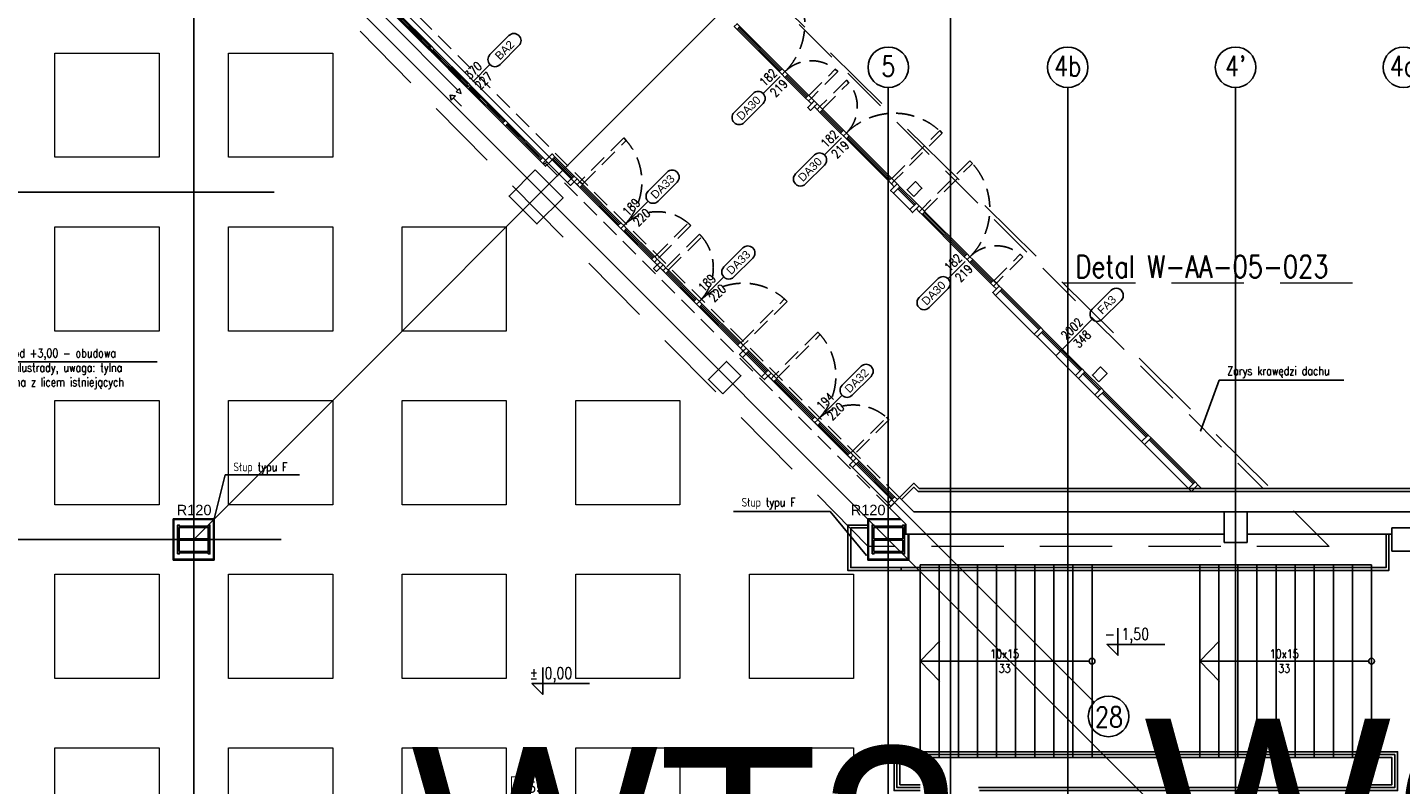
# Model space of a CAD drawing. Header units: centimetres. Extents: x -228435 to 111511, y -89367 to 428125.
# Tile 196 of 219: x -49413 to -25690, y 85869 to 98942. Entities that reach past the tile are written whole.
import ezdxf
from ezdxf.enums import TextEntityAlignment as Align

# ---------------------------------------------------------------- set-up
doc = ezdxf.new("R2010")
doc.units = ezdxf.units.CM
doc.header["$LTSCALE"] = 50
for name, pattern in [('Balustrady$0$DASHED', [0.75, 0.5, -0.25]), ('DASHDOT', [25.4, 12.7, -6.35, 0, -6.35]), ('DASHDOT2', [12.7, 6.35, -3.175, 0, -3.175]), ('HIDDEN', [9.525, 6.35, -3.175]), ('HIDDEN2', [4.7625, 3.175, -1.5875]), ('HIDDENX2', [19.05, 12.7, -6.35])]:
    doc.linetypes.add(name, pattern=pattern)
doc.layers.get('0').update_dxf_attribs({"color": 8})
for name, color, linetype in [('ARCH_ELEMENTY_POWYŻEJ RZUTU', 8, 'HIDDEN2'), ('ARCH_GK', 8, 'Continuous'), ('ARCH_INFO_AREA_ETYKIETY_200', 8, 'Continuous'), ('ARCH_INFO_ETYK_DRZWI', 8, 'Continuous'), ('ARCH_INFO_KOTY_WYSOKOŚCIOWE_IST', 8, 'Continuous'), ('ARCH_INFO_ODPORNOŚĆ OGNIOWA', 8, 'Continuous'), ('ARCH_INFO_OPISY', 8, 'Continuous'), ('ARCH_INFO_OSIE_IST', 8, 'DASHDOT2'), ('ARCH_INFO_OSIE_OPISY_IST', 8, 'Continuous'), ('ARCH_INFO_SCHODY_IST', 8, 'Continuous'), ('ARCH_MUROWANE_IST', 8, 'Continuous'), ('ARCH_NIEWIDOK_IST', 8, 'HIDDEN'), ('ARCH_PROFILE', 8, 'Continuous'), ('ARCH_PRZEKROJOWE_IST', 8, 'Continuous'), ('ARCH_SCHODY_IST', 8, 'Continuous'), ('ARCH_STAL_IST', 8, 'Continuous'), ('ARCH_SZKŁO', 8, 'Continuous'), ('ARCH_ŚLUSARKA_DRZWI', 8, 'Continuous'), ('ARCH_ŚLUSARKA_OKNA_IST', 8, 'Continuous'), ('ARCH_ŻELBET_IST', 8, 'Continuous'), ('bgde-tekst', 7, 'Continuous'), ('Osie rzutów$0$ARCH_INFO_OSIE_OPISY_IST', 8, 'Continuous')]:
    doc.layers.add(name, color=color, linetype=linetype)
for name, color, linetype, lineweight in [('ARCH_LINIE PRZEKROJOWE', 8, 'Continuous', 25), ('ARCH_SUFITY_PODWIESZANE', 8, 'HIDDENX2', 9), ('ARCH_WIDOK', 8, 'Continuous', 13)]:
    doc.layers.add(name, color=color, linetype=linetype, lineweight=lineweight)
doc.styles.add('Arial', font='ARIAL.TTF')
doc.styles.add('Romans', font='Romans.shx')
doc.styles.add('ROMANS-250-CM', font='romans.shx', dxfattribs={"width": 0.8, "height": 50})
doc.styles.add('ROMANS-50-CM', font='romans.shx', dxfattribs={"width": 0.8, "height": 10})
doc.dimstyles.new('ISO-25', dxfattribs={"dimtxt": 2.5, "dimasz": 2.5, "dimexe": 1.25, "dimexo": 0.625, "dimtad": 1, "dimtxsty": 'Standard', "dimcen": 2.5, "dimadec": 0, "dimazin": 0, "dimtfac": 1, "dimtmove": 0, "dimatfit": 3, "dimfxl": 0, "dimarcsym": 0})

# ---------------------------------------------------------------- blocks, each defined once
blk = doc.blocks.new('A$C57A9303D')
blk.add_lwpolyline([(300, 0, 3, 3, 0), (0, 0, 30, 30, 0), (0, 150, 30, 30, 0)], format="xyseb")
at = {"linetype": 'DASHDOT', "ltscale": 5, "const_width": 3}
blk.add_lwpolyline([(300, 0), (1000, 0)], dxfattribs=at)
blk = doc.blocks.new('Linie przekrojowe')
at = {"layer": 'ARCH_LINIE PRZEKROJOWE', "linetype": 'DASHDOT', "ltscale": 5, "const_width": 3, "flags": 128}
blk.add_lwpolyline([(8760, 12660), (8760, 13492.3)], dxfattribs=at)
at = {"layer": 'ARCH_LINIE PRZEKROJOWE', "linetype": 'DASHDOT', "ltscale": 5, "rotation": 270}
blk.add_blockref('A$C57A9303D', (8760, 14492.3), dxfattribs=at)
blk = doc.blocks.new('SU Lampy kwadratowe +0')
at = {"layer": 'ARCH_SUFITY_PODWIESZANE', "ltscale": 2.5}
for points in [[(7220, 14350), (7400, 14350), (7400, 14170), (7220, 14170)], [(7520, 14350), (7700, 14350), (7700, 14170), (7520, 14170)], [(7220, 14050), (7400, 14050), (7400, 13870), (7220, 13870)], [(7520, 14050), (7700, 14050), (7700, 13870), (7520, 13870)], [(7820, 14050), (8000, 14050), (8000, 13870), (7820, 13870)], [(7220, 13750), (7400, 13750), (7400, 13570), (7220, 13570)], [(7520, 13750), (7700, 13750), (7700, 13570), (7520, 13570)], [(7820, 13750), (8000, 13750), (8000, 13570), (7820, 13570)], [(8120, 13750), (8300, 13750), (8300, 13570), (8120, 13570)], [(7220, 13450), (7400, 13450), (7400, 13270), (7220, 13270)], [(7520, 13450), (7700, 13450), (7700, 13270), (7520, 13270)], [(7820, 13450), (8000, 13450), (8000, 13270), (7820, 13270)], [(8120, 13450), (8300, 13450), (8300, 13270), (8120, 13270)], [(8420, 13450), (8600, 13450), (8600, 13270), (8420, 13270)], [(7220, 13150), (7400, 13150), (7400, 12970), (7220, 12970)], [(7520, 13150), (7700, 13150), (7700, 12970), (7520, 12970)], [(7820, 13150), (8000, 13150), (8000, 12970), (7820, 12970)], [(8120, 13150), (8300, 13150), (8300, 12970), (8120, 12970)], [(8420, 13150), (8600, 13150), (8600, 12970), (8420, 12970)]]:
    blk.add_lwpolyline(points, close=True, dxfattribs=at)
blk = doc.blocks.new('T-drzwi_lewe-200')
at = {"layer": 'ARCH_INFO_ETYK_DRZWI'}
blk.add_line((0, 0), (-60, 0), dxfattribs=at)
blk.add_lwpolyline([(-77.5, 17.5), (-143.7, 17.5, 1), (-143.7, -17.5), (-77.5, -17.5, 1)], format="xyb", close=True, dxfattribs=at)
at = {"layer": 'ARCH_INFO_ETYK_DRZWI', "style": 'Arial'}
blk.add_attdef('ADS_DRZWI:ODPORNOŚĆ_OGNIOWA', text='', height=20, rotation=90, dxfattribs=at).set_placement((56.4, 0.1), align=Align.BOTTOM_CENTER)
at = {"layer": 'ARCH_INFO_ETYK_DRZWI', "style": 'Romans', "width": 0.8}
for tag, p in [('ADS_DRZWI:SZEROKOŚĆ', (-23, 7.9)), ('ADS_DRZWI:WYSOKOŚĆ', (-23, -29))]:
    blk.add_attdef(tag, text='', height=22, dxfattribs=at).set_placement(p, align=Align.CENTER)
at = {"layer": 'ARCH_INFO_ETYK_DRZWI', "style": 'Arial'}
blk.add_attdef('ADS_DRZWI:SYMBOL', text='', height=20, dxfattribs=at).set_placement((-110.6, 0), align=Align.MIDDLE)
blk = doc.blocks.new('T-drzwi_prawe-200')
at = {"layer": 'ARCH_INFO_ETYK_DRZWI'}
blk.add_line((0, 0), (60, 0), dxfattribs=at)
blk.add_lwpolyline([(143.7, 17.5), (77.5, 17.5, 1), (77.5, -17.5), (143.7, -17.5, 1)], format="xyb", close=True, dxfattribs=at)
at = {"layer": 'ARCH_INFO_ETYK_DRZWI', "color": 1, "style": 'Arial'}
blk.add_attdef('ADS_DRZWI:ODPORNOŚĆ_OGNIOWA', text='', height=20, rotation=90, dxfattribs=at).set_placement((-25.5, 0.1), align=Align.BOTTOM_CENTER)
at = {"layer": 'ARCH_INFO_ETYK_DRZWI', "style": 'Romans', "width": 0.8}
for tag, p in [('ADS_DRZWI:SZEROKOŚĆ', (20.5, 8)), ('ADS_DRZWI:WYSOKOŚĆ', (20.5, -28))]:
    blk.add_attdef(tag, text='', height=22, dxfattribs=at).set_placement(p, align=Align.CENTER)
at = {"layer": 'ARCH_INFO_ETYK_DRZWI', "style": 'Arial'}
blk.add_attdef('ADS_DRZWI:SYMBOL', text='', height=20, dxfattribs=at).set_placement((110.7, 0), align=Align.MIDDLE)
blk = doc.blocks.new('etykieta_numer')
at = {"color": 0, "linetype": 'ByBlock', "const_width": 2.44}
blk.add_lwpolyline([(-50, -50), (-50, 0), (50, 0), (50, -50)], close=True, dxfattribs=at)
at = {"color": 0, "linetype": 'ByBlock', "style": 'Arial'}
blk.add_attdef('AECAREA:NUMBER', text='', height=28, dxfattribs=at).set_placement((0, -25), align=Align.MIDDLE)
blk = doc.blocks.new('Osie rzutów')
at = {"layer": 'ARCH_INFO_OSIE_IST', "ltscale": 10}
for p, q in [((5476.1, 16768.9), (9015.7, 13229.3)), ((7180.9, 15064.1), (9015.7, 13229.3)), ((7460, 12255), (7460, 15006.6)), ((7266.7, 14903.3), (9100.6, 13069.5)), ((8743.1, 14793.1), (7460, 13510)), ((8660, 12255), (8660, 14290.4)), ((8970, 12255), (8970, 14290.4)), ((9260, 12255), (9260, 14290.4)), ((4436, 14110), (7599.1, 14110)), ((4436, 13510), (13655, 13510))]:
    blk.add_line(p, q, dxfattribs=at)
at = {"layer": 'ARCH_INFO_OSIE_OPISY_IST'}
for centre in [(8660, 14325.4), (8970, 14325.4), (9260, 14325.4), (9550, 14325.4), (9040.5, 13204.5)]:
    blk.add_circle(centre, 35, dxfattribs=at)
at = {"layer": 'ARCH_INFO_OSIE_OPISY_IST', "style": 'ROMANS-250-CM', "width": 0.8}
for s, p in [('5', (8660, 14327.1)), ('4b', (8970, 14327.6)), ("4'", (9260, 14327.6)), ('4a', (9550, 14327.6)), ('28', (9041.4, 13203.6))]:
    blk.add_text(s, height=35, dxfattribs=at).set_placement(p, align=Align.MIDDLE_CENTER)

msp = doc.modelspace()

# ---------------------------------------------------------------- linework, layer by layer
at = {"linetype": 'Balustrady$0$DASHED', "lineweight": 20, "ltscale": 50, "elevation": 630}
for points in [[(-46616.65481, 103339.03062), (-43538.68512, 106417.00031), (-26920.53941, 89981.14733), (-34886.82107, 89979.94548), (-46650.71539, 101900.08599)], [(-31521.43775, 94531.57612), (-26416.5035, 94531.57612)]]:
    msp.add_lwpolyline(points, dxfattribs=at)
at = {"layer": 'ARCH_ELEMENTY_POWYŻEJ RZUTU', "ltscale": 5, "elevation": 630}
msp.add_lwpolyline([(-42813.54726, 105727.9246), (-28065.62266, 90980)], dxfattribs=at)
at = {"layer": 'ARCH_GK', "elevation": 630}
for points in [[(-46185, 90455), (-46895, 90455)], [(-46895, 90455), (-46895, 89745)], [(-46185, 90442.5), (-46895, 90442.5)], [(-46882.5, 90442.5), (-46882.5, 89745)], [(-46197.5, 90442.5), (-46197.5, 89745)], [(-46185, 90455), (-46185, 89745)], [(-34328.84776, 90455), (-34895, 90455)], [(-34895, 90455), (-34895, 89745)], [(-34316.34776, 90442.5), (-34895, 90442.5)], [(-34882.5, 90442.5), (-34882.5, 89745)], [(-34197.5, 90190), (-34197.5, 89745)], [(-34185, 90190), (-34185, 89745)], [(-46185, 89745), (-46895, 89745)], [(-46197.5, 89757.5), (-46882.5, 89757.5)], [(-34185, 89745), (-34895, 89745)], [(-34197.5, 89757.5), (-34882.5, 89757.5)]]:
    msp.add_lwpolyline(points, dxfattribs=at)
at = {"layer": 'ARCH_INFO_ETYK_DRZWI', "elevation": 630}
msp.add_lwpolyline([(-31313.93537, 93605.28577), (-31645.88907, 93273.33207)], dxfattribs=at)
at = {"layer": 'ARCH_INFO_KOTY_WYSOKOŚCIOWE_IST', "elevation": 630}
for points in [[(-29763.45697, 88287.50791), (-30760.64091, 88287.50791), (-30573.14091, 88100.00791), (-30573.14091, 88568.4416)], [(-39701.63613, 87610.85501), (-40698.82008, 87610.85501), (-40511.32008, 87423.35501), (-40511.32008, 87891.7887)]]:
    msp.add_lwpolyline(points, dxfattribs=at)
at = {"layer": 'ARCH_INFO_SCHODY_IST', "elevation": 630}
for points in [[(-32493.27248, 88000), (-33990, 88000), (-33650.67528, 88352.14251)], [(-27663.27248, 88000), (-29160, 88000), (-28820.67528, 88352.14251)], [(-31070, 88000), (-33990, 88000), (-33650.67528, 87647.85749)], [(-26240, 88000), (-29160, 88000), (-28820.67528, 87647.85749)]]:
    msp.add_lwpolyline(points, dxfattribs=at)
at = {"layer": 'ARCH_INFO_SCHODY_IST'}
for centre in [(-31020, 88000, 630), (-26190, 88000, 630)]:
    msp.add_circle(centre, 50, dxfattribs=at)
at = {"layer": 'ARCH_MUROWANE_IST', "ltscale": 4, "elevation": 630}
for points in [[(-34240, 90366.15224), (-34240, 90190), (-28740, 90190), (-28740, 90580), (-34100.29437, 90580), (-34345.14719, 90824.85281), (-34521.92388, 90648.07612), (-34240, 90366.15224)], [(-25840, 90190), (-28340, 90190), (-28340, 90580), (-22060, 90580)]]:
    msp.add_lwpolyline(points, dxfattribs=at)
at = {"layer": 'ARCH_NIEWIDOK_IST'}
for p, q in [((-34521.92388, 90648.07612, 630), (-47109.9521, 103236.10434, 630)), ((-34521.92388, 90648.07612, 630), (-47109.9521, 103236.10434, 630)), ((-34345.14719, 90824.85281, 630), (-46933.17541, 103412.88103, 630)), ((-34345.14719, 90824.85281, 630), (-46933.17541, 103412.88103, 630))]:
    msp.add_line(p, q, dxfattribs=at)
at = {"layer": 'ARCH_PROFILE', "elevation": 630}
for points in [[(-37152.72511, 98907.44733), (-37103.22764, 98956.9448), (-37152.72511, 99006.44228), (-37202.22259, 98956.9448)], [(-42385.31529, 98568.03607), (-42434.81277, 98617.53355), (-42484.31024, 98568.03607), (-42434.81277, 98518.5386)], [(-36374.90765, 98129.62987), (-36325.41018, 98179.12734), (-36374.90765, 98228.62482), (-36424.40513, 98179.12734)], [(-41745.38366, 97928.10444), (-41794.88113, 97977.60191), (-41844.37861, 97928.10444), (-41794.88113, 97878.60696)], [(-36325.41018, 98080.13239), (-36275.9127, 98129.62987), (-36325.41018, 98179.12734), (-36374.90765, 98129.62987)], [(-35918.82378, 97673.54599), (-35869.3263, 97723.04347), (-35918.82378, 97772.54094), (-35968.32125, 97723.04347)], [(-35770.33136, 97624.04852), (-35819.82883, 97673.54599), (-35932.96591, 97560.40891), (-35883.46844, 97510.91143)], [(-35869.3263, 97624.04852), (-35819.82883, 97673.54599), (-35869.3263, 97723.04347), (-35918.82378, 97673.54599)], [(-35819.82883, 97574.55104), (-35770.33136, 97624.04852), (-35720.83388, 97574.55104), (-35770.33136, 97525.05357)], [(-35770.33136, 97525.05357), (-35720.83388, 97574.55104), (-35671.33641, 97525.05357), (-35720.83388, 97475.5561)], [(-41105.45202, 97288.1728), (-41154.94949, 97337.67027), (-41204.44697, 97288.1728), (-41154.94949, 97238.67532)], [(-35363.74496, 97118.46717), (-35314.24748, 97167.96465), (-35264.75001, 97118.46717), (-35314.24748, 97068.9697)], [(-35314.24748, 97068.9697), (-35264.75001, 97118.46717), (-35215.25253, 97068.9697), (-35264.75001, 97019.47222)], [(-40560.9798, 96644.70563), (-40461.98485, 96545.71068), (-40412.48737, 96595.20815), (-40511.48232, 96694.2031)], [(-40299.35029, 96708.34524), (-40348.84776, 96757.84271), (-40461.98485, 96644.70563), (-40412.48737, 96595.20815)], [(-39917.51263, 96326.50758), (-39967.0101, 96376.00505), (-40080.14719, 96262.86797), (-40030.64971, 96213.37049)], [(-39917.51263, 96227.51263), (-39868.01515, 96277.0101), (-39917.51263, 96326.50758), (-39967.0101, 96277.0101)], [(-34536.43002, 96291.15224), (-34486.93255, 96340.64971), (-34437.43507, 96291.15224), (-34486.93255, 96241.65476)], [(-39868.01515, 96178.01515), (-39818.51768, 96227.51263), (-39868.01515, 96277.0101), (-39917.51263, 96227.51263)], [(-34338.44012, 96192.15729), (-34387.9376, 96241.65476), (-34501.07468, 96128.51768), (-34451.57721, 96079.0202)], [(-34486.93255, 96241.65476), (-34437.43507, 96291.15224), (-34387.9376, 96241.65476), (-34437.43507, 96192.15729)], [(-34006.09994, 95859.8171), (-34055.59741, 95909.31458), (-34168.7345, 95796.17749), (-34119.23702, 95746.68002)], [(-34006.09994, 95760.82215), (-33956.60246, 95810.31963), (-34006.09994, 95859.8171), (-34055.59741, 95810.31963)], [(-33956.60246, 95711.32468), (-33907.10499, 95760.82215), (-33956.60246, 95810.31963), (-34006.09994, 95760.82215)], [(-39210.40585, 95520.40585), (-39160.90837, 95569.90332), (-39111.4109, 95520.40585), (-39160.90837, 95470.90837)], [(-39111.4109, 95421.4109), (-39061.91342, 95470.90837), (-39111.4109, 95520.40585), (-39160.90837, 95470.90837)], [(-38581.08081, 94891.08081), (-38531.58334, 94940.57828), (-38581.08081, 94990.07576), (-38630.57829, 94940.57828)], [(-38531.58334, 94841.58334), (-38482.08586, 94891.08081), (-38531.58334, 94940.57828), (-38581.08081, 94891.08081)], [(-33178.785, 94933.50722), (-33129.28753, 94983.00469), (-33178.785, 95032.50217), (-33228.28248, 94983.00469)], [(-33129.28753, 94884.00974), (-33079.79005, 94933.50722), (-33129.28753, 94983.00469), (-33178.785, 94933.50722)], [(-38432.58839, 94841.58334), (-38482.08586, 94891.08081), (-38595.22295, 94777.94373), (-38545.72547, 94728.44625)], [(-38482.08586, 94792.08586), (-38432.58839, 94841.58334), (-38383.09091, 94792.08586), (-38432.58839, 94742.58839)], [(-38432.58839, 94742.58839), (-38383.09091, 94792.08586), (-38333.59344, 94742.58839), (-38383.09091, 94693.09091)], [(-32722.70113, 94477.42334), (-32673.20365, 94526.92082), (-32722.70113, 94576.41829), (-32772.1986, 94526.92082)], [(-32574.2087, 94427.92587), (-32623.70618, 94477.42334), (-32736.84326, 94364.28626), (-32687.34579, 94314.78878)], [(-32673.20365, 94427.92587), (-32623.70618, 94477.42334), (-32673.20365, 94526.92082), (-32722.70113, 94477.42334)], [(-37902.2583, 94212.2583), (-37852.76083, 94261.75578), (-37803.26335, 94212.2583), (-37852.76083, 94162.76083)], [(-37803.26335, 94113.26335), (-37753.76588, 94162.76083), (-37803.26335, 94212.2583), (-37852.76083, 94162.76083)], [(-31856.49532, 93710.21249), (-31905.9928, 93759.70996), (-32019.12988, 93646.57288), (-31969.63241, 93597.0754)], [(-37145.65404, 93455.65404), (-37096.15657, 93505.15152), (-37046.6591, 93455.65404), (-37096.15657, 93406.15657)], [(-36947.66415, 93356.6591), (-36997.16162, 93406.15657), (-37110.29871, 93293.01948), (-37060.80123, 93243.52201)], [(-37096.15657, 93406.15657), (-37046.6591, 93455.65404), (-36997.16162, 93406.15657), (-37046.6591, 93356.6591)], [(-36565.82648, 92974.82143), (-36615.32396, 93024.31891), (-36728.46104, 92911.18182), (-36678.96357, 92861.68435)], [(-31142.31747, 92996.03464), (-31191.81495, 93045.53211), (-31304.95203, 92932.39503), (-31255.45456, 92882.89755)], [(-36565.82648, 92875.82648), (-36516.32901, 92925.32396), (-36565.82648, 92974.82143), (-36615.32396, 92925.32396)], [(-36516.32901, 92826.32901), (-36466.83153, 92875.82648), (-36516.32901, 92925.32396), (-36565.82648, 92875.82648)], [(-30809.97729, 92663.69445), (-30859.47476, 92713.19192), (-30972.61184, 92600.05484), (-30923.11437, 92550.55736)], [(-35858.7197, 92168.7197), (-35809.22223, 92218.21718), (-35759.72475, 92168.7197), (-35809.22223, 92119.22223)], [(-35809.22223, 92119.22223), (-35759.72475, 92168.7197), (-35710.22728, 92119.22223), (-35759.72475, 92069.72475)], [(-30000.34002, 91854.05719), (-30049.8375, 91903.55466), (-30162.97458, 91790.41757), (-30113.47711, 91740.9201)], [(-35243.5368, 91553.5368), (-35194.03933, 91603.03428), (-35144.54185, 91553.5368), (-35194.03933, 91504.03933)], [(-35095.04438, 91504.03933), (-35045.5469, 91454.54185), (-35158.68399, 91341.40477), (-35208.18146, 91390.90224)], [(-35194.03933, 91504.03933), (-35144.54185, 91553.5368), (-35095.04438, 91504.03933), (-35144.54185, 91454.54185)], [(-29190.70276, 91044.41992), (-29240.20023, 91093.9174), (-29353.33732, 90980.78031), (-29303.83984, 90931.28284)], [(-34380.86653, 90789.86148), (-34430.364, 90839.35895), (-34543.50109, 90726.22187), (-34494.00362, 90676.72439)]]:
    msp.add_lwpolyline(points, close=True, dxfattribs=at)
msp.add_lwpolyline([(-29190.70276, 91044.41992), (-29127.06315, 90980.78031)], dxfattribs=at)
at = {"layer": 'ARCH_PRZEKROJOWE_IST', "ltscale": 4, "elevation": 630}
for points in [[(-22060, 81900), (-21660, 81900), (-21660, 90980), (-34005.31963, 90980), (-34097.65981, 91072.34019), (-34345.14719, 90824.85281)], [(-22060, 81950), (-21710, 81950), (-21710, 90930), (-34026.0303, 90930), (-34097.65981, 91001.62951), (-34309.79185, 90789.49747)]]:
    msp.add_lwpolyline(points, dxfattribs=at)
at = {"layer": 'ARCH_SCHODY_IST'}
for p, q in [((-33990, 89665, 630), (-33990, 86335, 630)), ((-33990, 89665, 630), (-26190, 89665, 630)), ((-33660, 89665, 630), (-33660, 86335, 630)), ((-33330, 89665, 630), (-33330, 86335, 630)), ((-33000, 89665, 630), (-33000, 86335, 630)), ((-32670, 89665, 630), (-32670, 86335, 630)), ((-32340, 89665, 630), (-32340, 86335, 630)), ((-32010, 89665, 630), (-32010, 86335, 630)), ((-31680, 89665, 630), (-31680, 86335, 630)), ((-31350, 89665, 630), (-31350, 86335, 630)), ((-31020, 89665, 630), (-31020, 86335, 630)), ((-29160, 89665, 630), (-29160, 86335, 630)), ((-28830, 89665, 630), (-28830, 86335, 630)), ((-28500, 89665, 630), (-28500, 86335, 630)), ((-28170, 89665, 630), (-28170, 86335, 630)), ((-27840, 89665, 630), (-27840, 86335, 630)), ((-27510, 89665, 630), (-27510, 86335, 630)), ((-27180, 89665, 630), (-27180, 86335, 630)), ((-26850, 89665, 630), (-26850, 86335, 630)), ((-26520, 89665, 630), (-26520, 86335, 630)), ((-26190, 89665, 630), (-26190, 86335, 630))]:
    msp.add_line(p, q, dxfattribs=at)
at = {"layer": 'ARCH_SCHODY_IST', "elevation": 630}
for points in [[(-34895, 90350), (-35240, 90350), (-35240, 89565), (-34320, 89565)], [(-34895, 90300), (-35190, 90300), (-35190, 89615), (-34320, 89615)], [(-26190, 89615), (-25940, 89615), (-25940, 90190)], [(-26190, 89565), (-25890, 89565), (-25890, 90190)], [(-26190, 89565), (-34320, 89565), (-34320, 89615), (-26190, 89615)], [(-32966.02878, 85765), (-25740, 85765), (-25740, 86435), (-33990, 86435), (-34440, 86435), (-34440, 85765), (-33990, 85765)], [(-32984.50479, 85815), (-25790, 85815), (-25790, 86385), (-33990, 86385), (-34390, 86385), (-34390, 85815), (-33990, 85815)], [(-26190, 85865), (-25840, 85865), (-25840, 86335), (-33990, 86335), (-34340, 86335), (-34340, 85865), (-33990, 85865)]]:
    msp.add_lwpolyline(points, dxfattribs=at)
at = {"layer": 'ARCH_STAL_IST', "elevation": 630}
for points in [[(-34101.12698, 96025.55483), (-33959.70563, 96166.97618), (-34072.84271, 96280.11327), (-34214.26407, 96138.69191)], [(-30901.03643, 92825.46427), (-30759.61508, 92966.88563), (-30872.75216, 93080.02272), (-31014.17352, 92938.60136)], [(-30901.03643, 92825.46427), (-30759.61508, 92966.88563), (-30872.75216, 93080.02272), (-31014.17352, 92938.60136)], [(-46820, 89850), (-46820, 90350), (-46790, 90350), (-46790, 90330), (-46290, 90330), (-46290, 90350), (-46260, 90350), (-46260, 89850), (-46290, 89850), (-46290, 89870), (-46790, 89870), (-46790, 89850)], [(-46290, 90110), (-46790, 90110), (-46790, 90310), (-46290, 90310)], [(-34820, 89850), (-34820, 90350), (-34790, 90350), (-34790, 90330), (-34290, 90330), (-34290, 90350), (-34260, 90350), (-34260, 89850), (-34290, 89850), (-34290, 89870), (-34790, 89870), (-34790, 89850)], [(-34290, 90110), (-34790, 90110), (-34790, 90310), (-34290, 90310)], [(-46790, 89890), (-46290, 89890), (-46290, 90090), (-46790, 90090)], [(-34790, 89890), (-34290, 89890), (-34290, 90090), (-34790, 90090)]]:
    msp.add_lwpolyline(points, close=True, dxfattribs=at)
at = {"layer": 'ARCH_SZKŁO', "elevation": 630}
for points in [[(-42468.40034, 98583.94598), (-43062.37004, 99177.91567)], [(-42450.72267, 98601.62364), (-43044.69237, 99195.59334)], [(-36390.81756, 98212.71491), (-37119.13754, 98941.0349)], [(-36408.49523, 98195.03725), (-37136.81521, 98923.35723)], [(-41828.4687, 97944.01434), (-42418.90287, 98534.4485)], [(-41810.79103, 97961.69201), (-42401.2252, 98552.12617)], [(-35953.29523, 97738.06949), (-36310.38416, 98095.15841)], [(-35935.61757, 97755.74716), (-36292.70649, 98112.83608)], [(-41188.53707, 97304.0827), (-41778.97123, 97894.51686)], [(-41170.8594, 97321.76037), (-41761.29356, 97912.19453)], [(-35688.13019, 97508.25978), (-35331.04127, 97151.17086)], [(-40527.39223, 96678.2932), (-41121.36192, 97272.2629)], [(-35705.80786, 97490.58211), (-35348.71894, 97133.49319)], [(-40545.0699, 96660.61553), (-41139.03959, 97254.58523)], [(-35248.8401, 97035.38212), (-34520.52012, 96307.06214)], [(-35231.16243, 97053.05979), (-34502.84245, 96324.73981)], [(-40002.36544, 96340.64971), (-40334.70563, 96672.9899)], [(-39984.68777, 96358.32738), (-40317.02796, 96690.66757)], [(-39852.98913, 96193.04117), (-39195.37983, 95535.43186)], [(-39835.31146, 96210.71884), (-39177.70216, 95553.10953)], [(-34090.95275, 95873.95924), (-34373.79546, 96156.80195)], [(-34073.27508, 95891.63691), (-34356.11779, 96174.47962)], [(-33212.37257, 94998.91459), (-33940.69256, 95727.23458)], [(-33194.6949, 95016.59226), (-33923.01489, 95744.91225)], [(-38615.55227, 94955.6043), (-39096.38488, 95436.43692)], [(-38597.8746, 94973.28197), (-39078.70721, 95454.11458)], [(-32757.17258, 94541.94684), (-33114.26151, 94899.03576)], [(-32739.49491, 94559.62451), (-33096.58384, 94916.71343)], [(-38368.06489, 94708.11693), (-37887.23228, 94227.28432)], [(-38350.38722, 94725.7946), (-37869.55461, 94244.96199)], [(-31941.34814, 93724.35462), (-32609.56404, 94392.57053)], [(-31923.67047, 93742.03229), (-32591.88637, 94410.2482)], [(-37130.62803, 93470.68006), (-37788.23733, 94128.28937)], [(-37112.95036, 93488.35773), (-37770.55966, 94145.96704)], [(-31227.17029, 93010.17677), (-31891.85066, 93674.85715)], [(-31209.49262, 93027.85444), (-31874.17299, 93692.53482)], [(-36650.6793, 92988.96357), (-36983.01948, 93321.30376)], [(-36633.00163, 93006.64124), (-36965.34182, 93338.98143)], [(-36501.30299, 92841.35503), (-35843.69368, 92183.74572)], [(-36483.62532, 92859.0327), (-35826.01601, 92201.42339)], [(-30894.8301, 92677.83659), (-31177.67281, 92960.6793)], [(-30877.15243, 92695.51425), (-31159.99514, 92978.35697)], [(-30085.19283, 91868.19932), (-30845.33262, 92628.33911)], [(-30067.51516, 91885.87699), (-30827.65495, 92646.01678)], [(-35743.81485, 92085.63466), (-35227.6269, 91569.44671)], [(-35726.13718, 92103.31233), (-35209.94923, 91587.12438)], [(-29275.55557, 91058.56206), (-30035.69536, 91818.70185)], [(-29257.8779, 91076.23973), (-30018.01769, 91836.37952)], [(-34465.71934, 90804.00362), (-35080.90224, 91419.18651)], [(-34448.04167, 90821.68128), (-35063.22457, 91436.86418)]]:
    msp.add_lwpolyline(points, dxfattribs=at)
at = {"layer": 'ARCH_WIDOK', "elevation": 630}
for points in [[(-40412.48737, 96595.20815), (-40080.14719, 96262.86797)], [(-40299.35029, 96708.34524), (-39967.0101, 96376.00505)], [(-34451.57721, 96079.0202), (-34168.7345, 95796.17749)], [(-34338.44012, 96192.15729), (-34055.59741, 95909.31458)], [(-32574.2087, 94427.92587), (-31905.9928, 93759.70996)], [(-32687.34579, 94314.78878), (-32019.12988, 93646.57288)], [(-31856.49532, 93710.21249), (-31190.04718, 93043.76434)], [(-31969.63241, 93597.0754), (-31303.18426, 92930.62726)], [(-37060.80123, 93243.52201), (-36728.46104, 92911.18182)], [(-36947.66415, 93356.6591), (-36615.32396, 93024.31891)], [(-31142.31747, 92996.03464), (-30859.47476, 92713.19192)], [(-31255.45456, 92882.89755), (-30972.61184, 92600.05484)], [(-30923.11437, 92550.55736), (-30162.97458, 91790.41757)], [(-30809.97729, 92663.69445), (-30049.8375, 91903.55466)], [(-30000.34002, 91854.05719), (-29240.20023, 91093.9174)], [(-30113.47711, 91740.9201), (-29353.33732, 90980.78031)], [(-35199.34263, 91382.06341), (-34543.50109, 90726.22187)], [(-35086.20554, 91495.20049), (-34430.364, 90839.35895)]]:
    msp.add_lwpolyline(points, dxfattribs=at)
at = {"layer": 'ARCH_ŚLUSARKA_DRZWI', "linetype": 'Continuous', "lineweight": 9}
msp.add_line((-43226.77236, 99112.50829, 630), (-41975.19336, 97860.92929, 630), dxfattribs=at)
at = {"layer": 'ARCH_ŚLUSARKA_DRZWI'}
for p, q in [((-37103.22764, 98956.9448, 630), (-36374.90765, 98228.62482, 630)), ((-36424.40513, 98179.12734, 630), (-37152.72511, 98907.44733, 630)), ((-35968.32125, 97723.04347, 630), (-36325.41018, 98080.13239, 630)), ((-36275.9127, 98129.62987, 630), (-35918.82378, 97772.54094, 630)), ((-35314.24748, 97167.96465, 630), (-35671.33641, 97525.05357, 630)), ((-35720.83388, 97475.5561, 630), (-35363.74496, 97118.46717, 630)), ((-34486.93255, 96340.64971, 630), (-35215.25253, 97068.9697, 630)), ((-35264.75001, 97019.47222, 630), (-34536.43002, 96291.15224, 630)), ((-39868.01515, 96178.01515, 630), (-39210.40585, 95520.40585, 630)), ((-39160.90837, 95569.90332, 630), (-39818.51768, 96227.51263, 630)), ((-33228.28248, 94983.00469, 630), (-33956.60246, 95711.32468, 630)), ((-33907.10499, 95760.82215, 630), (-33178.785, 95032.50217, 630)), ((-38630.57829, 94940.57828, 630), (-39111.4109, 95421.4109, 630)), ((-39061.91342, 95470.90837, 630), (-38581.08081, 94990.07576, 630)), ((-33079.79005, 94933.50722, 630), (-32722.70113, 94576.41829, 630)), ((-38383.09091, 94693.09091, 630), (-37902.2583, 94212.2583, 630)), ((-37852.76083, 94261.75578, 630), (-38333.59344, 94742.58839, 630)), ((-32772.1986, 94526.92082, 630), (-33129.28753, 94884.00974, 630)), ((-37145.65404, 93455.65404, 630), (-37803.26335, 94113.26335, 630)), ((-37753.76588, 94162.76083, 630), (-37096.15657, 93505.15152, 630)), ((-36516.32901, 92826.32901, 630), (-35858.7197, 92168.7197, 630)), ((-35752.65369, 92161.64863, 630), (-36466.83153, 92875.82648, 630)), ((-35759.72475, 92069.72475, 630), (-35243.5368, 91553.5368, 630)), ((-35186.96826, 91595.96321, 630), (-35710.22728, 92119.22223, 630))]:
    msp.add_line(p, q, dxfattribs=at)
at = {"layer": 'ARCH_ŚLUSARKA_DRZWI', "linetype": 'Continuous', "lineweight": 9, "elevation": 630}
for points in [[(-44421.78282, 100533.79292), (-44386.42748, 100569.14826), (-41770.13239, 97952.85317), (-41805.48773, 97917.49783)], [(-40461.98485, 96644.70563), (-40437.23611, 96619.95689), (-40472.59145, 96584.60155), (-40497.34019, 96609.35029)]]:
    msp.add_lwpolyline(points, close=True, dxfattribs=at)
at = {"layer": 'ARCH_ŚLUSARKA_DRZWI', "elevation": 630}
for points in [[(-43028.78246, 99211.50324), (-42434.81277, 98617.53355)], [(-43078.27994, 99162.00577), (-42484.31024, 98568.03607)], [(-42434.81277, 98518.5386), (-41844.37861, 97928.10444)], [(-42385.31529, 98568.03607), (-41794.88113, 97977.60191)], [(-41794.88113, 97878.60696), (-41204.44697, 97288.1728)], [(-41745.38366, 97928.10444), (-41154.94949, 97337.67027)], [(-41105.45202, 97288.1728), (-40511.48232, 96694.2031)], [(-41154.94949, 97238.67532), (-40560.9798, 96644.70563)]]:
    msp.add_lwpolyline(points, dxfattribs=at)
at = {"layer": 'ARCH_ŚLUSARKA_DRZWI', "linetype": 'HIDDEN', "lineweight": -3, "elevation": 630}
for points in [[(-35869.3263, 97723.04347), (-35911.75271, 97765.46988), (-35455.66884, 98221.55375), (-35413.24243, 98179.12734)], [(-35720.83388, 97574.55104), (-35678.40747, 97532.12464), (-35222.3236, 97988.20851), (-35264.75001, 98030.63492)], [(-39868.01515, 96277.0101), (-39825.58875, 96234.58369), (-39068.98449, 96991.18795), (-39111.4109, 97033.61436)], [(-34437.43507, 96291.15224), (-34479.86148, 96333.57864), (-33652.54655, 97160.89358), (-33610.12014, 97118.46717)], [(-33956.60246, 95810.31963), (-33914.17605, 95767.89322), (-33086.86112, 96595.20815), (-33129.28753, 96637.63456)], [(-38531.58334, 94940.57828), (-38574.00974, 94983.00469), (-37994.18218, 95562.83225), (-37951.75578, 95520.40585)], [(-38383.09091, 94792.08586), (-38340.6645, 94749.65945), (-37760.83694, 95329.48701), (-37803.26335, 95371.91342)], [(-32673.20365, 94526.92082), (-32715.63006, 94569.34722), (-32259.54619, 95025.4311), (-32217.11978, 94983.00469)], [(-37046.6591, 93455.65404), (-37089.0855, 93498.08045), (-36332.48125, 94254.68471), (-36290.05484, 94212.2583)], [(-36516.32901, 92925.32396), (-36473.9026, 92882.89755), (-35717.29835, 93639.50181), (-35759.72475, 93681.92821)], [(-35144.54185, 91553.5368), (-35186.96826, 91595.96321), (-34571.78536, 92211.14611), (-34529.35895, 92168.7197)]]:
    msp.add_lwpolyline(points, close=True, dxfattribs=at)
at = {"layer": 'ARCH_ŚLUSARKA_DRZWI', "linetype": 'Continuous', "lineweight": -3, "elevation": 630}
for points in [[(-35918.82378, 97673.54599), (-35869.3263, 97624.04852), (-35819.82883, 97673.54599), (-35869.3263, 97723.04347)], [(-35770.33136, 97525.05357), (-35819.82883, 97574.55104), (-35770.33136, 97624.04852), (-35720.83388, 97574.55104)], [(-39917.51263, 96227.51263), (-39967.0101, 96277.0101), (-39917.51263, 96326.50758), (-39868.01515, 96277.0101)], [(-34486.93255, 96241.65476), (-34437.43507, 96192.15729), (-34387.9376, 96241.65476), (-34437.43507, 96291.15224)], [(-34006.09994, 95760.82215), (-34055.59741, 95810.31963), (-34006.09994, 95859.8171), (-33956.60246, 95810.31963)], [(-38581.08081, 94891.08081), (-38531.58334, 94841.58334), (-38482.08586, 94891.08081), (-38531.58334, 94940.57828)], [(-38432.58839, 94742.58839), (-38482.08586, 94792.08586), (-38432.58839, 94841.58334), (-38383.09091, 94792.08586)], [(-32722.70113, 94477.42334), (-32673.20365, 94427.92587), (-32623.70618, 94477.42334), (-32673.20365, 94526.92082)], [(-37096.15657, 93406.15657), (-37046.6591, 93356.6591), (-36997.16162, 93406.15657), (-37046.6591, 93455.65404)], [(-36565.82648, 92875.82648), (-36615.32396, 92925.32396), (-36565.82648, 92974.82143), (-36516.32901, 92925.32396)], [(-35194.03933, 91504.03933), (-35144.54185, 91454.54185), (-35095.04438, 91504.03933), (-35144.54185, 91553.5368)]]:
    msp.add_lwpolyline(points, close=True, dxfattribs=at)
at = {"layer": 'ARCH_ŚLUSARKA_DRZWI', "linetype": 'HIDDEN', "lineweight": -3}
for centre, radius in [((-37152.72511, 99006.44228, 630), 1170), ((-35720.83388, 97574.55104, 630), 645), ((-39868.01515, 96277.0101, 630), 1070), ((-33956.60246, 95810.31963, 630), 1170), ((-38383.09091, 94792.08586, 630), 820), ((-36516.32901, 92925.32396, 630), 1070)]:
    msp.add_arc(centre, radius, 315, 45, dxfattribs=at)
at = {"layer": 'ARCH_ŚLUSARKA_DRZWI', "linetype": 'HIDDEN', "lineweight": -3, "extrusion": (0, 0, -1)}
for centre, radius in [((35869.3263, 97723.04347, -630), 645), ((34437.43507, 96291.15224, -630), 1170), ((38531.58334, 94940.57828, -630), 820), ((32673.20365, 94526.92082, -630), 645), ((37046.6591, 93455.65404, -630), 1070), ((35144.54185, 91553.5368, -630), 870)]:
    msp.add_arc(centre, radius, 45, 135, dxfattribs=at)
at = {"layer": 'ARCH_ŚLUSARKA_DRZWI', "linetype": 'Continuous', "lineweight": 9}
msp.add_3dface([(-41946.90909, 97889.21356, 630), (-42003.47763, 97832.64502, 630), (-41918.62482, 97804.36075, 630)], dxfattribs=at)
at = {"layer": 'ARCH_ŚLUSARKA_OKNA_IST'}
for p, q in [((-42093.04667, 97688.16176, 630), (-42019.69508, 97761.51335, 630)), ((-41913.2952, 97581.76188, 630), (-42056.37087, 97724.83756, 630)), ((-41913.2952, 97581.76188, 630), (-42056.37087, 97724.83756, 630))]:
    msp.add_line(p, q, dxfattribs=at)
at = {"layer": 'ARCH_ŚLUSARKA_OKNA_IST', "elevation": 630}
msp.add_lwpolyline([(-42093.04667, 97688.16176), (-42107.38076, 97775.84744), (-42019.69508, 97761.51335)], dxfattribs=at)
at = {"layer": 'ARCH_ŻELBET_IST', "ltscale": 4, "elevation": 630}
for points in [[(-40638.76154, 96482.07107), (-41091.30988, 96029.52273), (-40610.47727, 95548.69012), (-40157.92893, 96001.23846)], [(-37400.21249, 92614.19697), (-37085.54997, 92928.85949), (-37333.03734, 93176.34687), (-37647.69986, 92861.68435)], [(-28740, 90050), (-28340, 90050), (-28340, 90580), (-28740, 90580)], [(-25840, 89900), (-25440, 89900), (-25440, 90300), (-25840, 90300)]]:
    msp.add_lwpolyline(points, close=True, dxfattribs=at)

# ---------------------------------------------------------------- block references
at = {"xscale": 10, "yscale": 10, "zscale": 10}
msp.add_blockref('Linie przekrojowe', (-121065, -45000, -5670), dxfattribs=at)
at = {"layer": 'ARCH_INFO_AREA_ETYKIETY_200', "linetype": 'Continuous', "lineweight": -3, "xscale": 7, "yscale": 7, "zscale": 10}
msp.add_blockref('etykieta_numer', (-40701.05531, 85998.75914, 630), dxfattribs=at).add_auto_attribs({'AECAREA:NUMBER': '055'})
at = {"layer": 'ARCH_INFO_ETYK_DRZWI', "linetype": 'Continuous', "lineweight": -3}
ref = msp.add_blockref('T-drzwi_prawe-200', (-41719.00677, 98003.9788, 630), dxfattribs=dict(at, xscale=6.999999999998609, yscale=7, zscale=7, rotation=45.00000000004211))
ref.add_attrib('ADS_DRZWI:SZEROKOŚĆ', '370', dxfattribs={"height": 154, "rotation": 45, "style": 'Romans', "width": 0.8}).set_placement((-41657.16195, 98145.01958, 630), align=Align.CENTER)
ref.add_attrib('ADS_DRZWI:SYMBOL', 'BA2', dxfattribs={"height": 140, "rotation": 45, "style": 'Arial'}).set_placement((-41171.13146, 98551.8541, 630), align=Align.MIDDLE)
ref.add_attrib('ADS_DRZWI:WYSOKOŚĆ', '227', dxfattribs={"height": 154, "rotation": 45, "style": 'Romans', "width": 0.8}).set_placement((-41478.97104, 97966.82867, 630), align=Align.CENTER)
ref = msp.add_blockref('T-drzwi_lewe-200', (-36406.60927, 98097.92825, 630), dxfattribs=dict(at, xscale=6.999999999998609, yscale=7, zscale=7, rotation=45.00000000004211))
ref.add_attrib('ADS_DRZWI:SYMBOL', 'DA30', dxfattribs={"height": 140, "rotation": 45, "style": 'Arial'}).set_placement((-36953.99399, 97550.54353, 630), align=Align.MIDDLE)
ref.add_attrib('ADS_DRZWI:SZEROKOŚĆ', '182', dxfattribs={"height": 154, "rotation": 45, "style": 'Romans', "width": 0.8}).set_placement((-36559.6074, 98023.23799, 630), align=Align.CENTER)
ref.add_attrib('ADS_DRZWI:WYSOKOŚĆ', '219', dxfattribs={"height": 154, "rotation": 45, "style": 'Romans', "width": 0.8}).set_placement((-36376.91079, 97840.54138, 630), align=Align.CENTER)
ref = msp.add_blockref('T-drzwi_lewe-200', (-35345.9491, 97037.26808, 630), dxfattribs=dict(at, xscale=6.999999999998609, yscale=7, zscale=7, rotation=45.00000000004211))
ref.add_attrib('ADS_DRZWI:SYMBOL', 'DA30', dxfattribs={"height": 140, "rotation": 45, "style": 'Arial'}).set_placement((-35893.33382, 96489.88336, 630), align=Align.MIDDLE)
ref.add_attrib('ADS_DRZWI:SZEROKOŚĆ', '182', dxfattribs={"height": 154, "rotation": 45, "style": 'Romans', "width": 0.8}).set_placement((-35498.94722, 96962.57781, 630), align=Align.CENTER)
ref.add_attrib('ADS_DRZWI:WYSOKOŚĆ', '219', dxfattribs={"height": 154, "rotation": 45, "style": 'Romans', "width": 0.8}).set_placement((-35316.25062, 96779.88121, 630), align=Align.CENTER)
ref = msp.add_blockref('T-drzwi_prawe-200', (-38987.31439, 95644.50235, 630), dxfattribs=dict(at, xscale=6.999999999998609, yscale=7, zscale=7, rotation=45.00000000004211))
ref.add_attrib('ADS_DRZWI:SZEROKOŚĆ', '189', dxfattribs={"height": 154, "rotation": 45, "style": 'Romans', "width": 0.8}).set_placement((-38925.46957, 95785.54313, 630), align=Align.CENTER)
ref.add_attrib('ADS_DRZWI:SYMBOL', 'DA33', dxfattribs={"height": 140, "rotation": 45, "style": 'Arial'}).set_placement((-38439.43908, 96192.37766, 630), align=Align.MIDDLE)
ref.add_attrib('ADS_DRZWI:WYSOKOŚĆ', '220', dxfattribs={"height": 154, "rotation": 45, "style": 'Romans', "width": 0.8}).set_placement((-38747.27866, 95607.35222, 630), align=Align.CENTER)
ref = msp.add_blockref('T-drzwi_prawe-200', (-37679.16685, 94336.3548, 630), dxfattribs=dict(at, xscale=6.999999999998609, yscale=7, zscale=7, rotation=45.00000000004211))
ref.add_attrib('ADS_DRZWI:SZEROKOŚĆ', '189', dxfattribs={"height": 154, "rotation": 45, "style": 'Romans', "width": 0.8}).set_placement((-37617.32203, 94477.39559, 630), align=Align.CENTER)
ref.add_attrib('ADS_DRZWI:SYMBOL', 'DA33', dxfattribs={"height": 140, "rotation": 45, "style": 'Arial'}).set_placement((-37131.29154, 94884.23011, 630), align=Align.MIDDLE)
ref.add_attrib('ADS_DRZWI:WYSOKOŚĆ', '220', dxfattribs={"height": 154, "rotation": 45, "style": 'Romans', "width": 0.8}).set_placement((-37439.13112, 94299.20468, 630), align=Align.CENTER)
ref = msp.add_blockref('T-drzwi_lewe-200', (-33210.48662, 94901.8056, 630), dxfattribs=dict(at, xscale=6.999999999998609, yscale=7, zscale=7, rotation=45.00000000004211))
ref.add_attrib('ADS_DRZWI:SYMBOL', 'DA30', dxfattribs={"height": 140, "rotation": 45, "style": 'Arial'}).set_placement((-33757.87134, 94354.42088, 630), align=Align.MIDDLE)
ref.add_attrib('ADS_DRZWI:SZEROKOŚĆ', '182', dxfattribs={"height": 154, "rotation": 45, "style": 'Romans', "width": 0.8}).set_placement((-33363.48474, 94827.11534, 630), align=Align.CENTER)
ref.add_attrib('ADS_DRZWI:WYSOKOŚĆ', '219', dxfattribs={"height": 154, "rotation": 45, "style": 'Romans', "width": 0.8}).set_placement((-33180.78814, 94644.41873, 630), align=Align.CENTER)
ref = msp.add_blockref('T-drzwi_prawe-200', (-31313.93537, 93605.28577, 630), dxfattribs=dict(at, xscale=6.999999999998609, yscale=7, zscale=7, rotation=45.00000000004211))
ref.add_attrib('ADS_DRZWI:SZEROKOŚĆ', '2002', dxfattribs={"height": 154, "rotation": 45, "style": 'Romans', "width": 0.8}).set_placement((-31314.63232, 93683.78478, 630), align=Align.CENTER)
ref.add_attrib('ADS_DRZWI:SYMBOL', 'FA3', dxfattribs={"height": 140, "rotation": 45, "style": 'Arial'}).set_placement((-30766.06006, 94153.16108, 630), align=Align.MIDDLE)
ref.add_attrib('ADS_DRZWI:WYSOKOŚĆ', '348', dxfattribs={"height": 154, "rotation": 45, "style": 'Romans', "width": 0.8}).set_placement((-31136.44141, 93505.59387, 630), align=Align.CENTER)
ref = msp.add_blockref('T-drzwi_prawe-200', (-35635.62825, 92292.81621, 630), dxfattribs=dict(at, xscale=6.999999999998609, yscale=7, zscale=7, rotation=45.00000000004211))
ref.add_attrib('ADS_DRZWI:SZEROKOŚĆ', '194', dxfattribs={"height": 154, "rotation": 45, "style": 'Romans', "width": 0.8}).set_placement((-35573.78343, 92433.85699, 630), align=Align.CENTER)
ref.add_attrib('ADS_DRZWI:SYMBOL', 'DA32', dxfattribs={"height": 140, "rotation": 45, "style": 'Arial'}).set_placement((-35087.75294, 92840.69151, 630), align=Align.MIDDLE)
ref.add_attrib('ADS_DRZWI:WYSOKOŚĆ', '220', dxfattribs={"height": 154, "rotation": 45, "style": 'Romans', "width": 0.8}).set_placement((-35395.59252, 92255.66608, 630), align=Align.CENTER)
at = {"layer": 'ARCH_SUFITY_PODWIESZANE', "ltscale": 2.5, "xscale": 10, "yscale": 10, "zscale": 10}
msp.add_blockref('SU Lampy kwadratowe +0', (-121140, -45000, -5670), dxfattribs=at)
at = {"layer": 'Osie rzutów$0$ARCH_INFO_OSIE_OPISY_IST', "xscale": 10, "yscale": 10, "zscale": 10}
msp.add_blockref('Osie rzutów', (-121140, -45000, 630), dxfattribs=at)

# ---------------------------------------------------------------- texts
at = {"linetype": 'Balustrady$0$DASHED', "lineweight": 20, "ltscale": 50, "insert": (-31304.61931, 95004.62736, -5670), "char_height": 384, "width": 9710.0117895, "attachment_point": 1, "style": 'ROMANS-50-CM'}
msp.add_mtext('Detal W-AA-05-023', dxfattribs=at)
at = {"layer": 'ARCH_INFO_KOTY_WYSOKOŚCIOWE_IST', "char_height": 200, "width": 976.1892646, "attachment_point": 4, "line_spacing_factor": 0.9, "style": 'ROMANS-50-CM'}
for s, insert in [('- 1,50', (-30802.35088, 88437.13663, 630)), ('%%P 0,00', (-40740.53004, 87760.48373, 630))]:
    msp.add_mtext(s, dxfattribs=dict(at, insert=insert))
at = {"layer": 'ARCH_INFO_ODPORNOŚĆ OGNIOWA', "char_height": 180, "width": 533.3252474, "attachment_point": 5, "style": 'Arial'}
for insert in [(-46533.83903, 90758.20415, 630), (-34888.37222, 90758.20415, 630)]:
    msp.add_mtext('\\PR120', dxfattribs=dict(at, insert=insert))
at = {"layer": 'ARCH_INFO_OPISY', "char_height": 150, "attachment_point": 1, "style": 'ROMANS-50-CM'}
for s, insert, width in [('Obudowa GK biała spód +3,00 - obudowa pełniąca rolę pełnej balustrady, uwaga: tylna krawędź półki zlicowana z licem istniejących słupów', (-51377.51496, 93394.34853, -12270), 4463.6141992), ('Zarys krawędzi dachu', (-28685.32034, 93087.41531, 630), 6265.3267976), ('Słup typu F', (-45855.9827, 91428.98865, 630), 6265.3267976), ('Słup typu F', (-37075.74575, 90817.4899, 630), 6265.3267976)]:
    msp.add_mtext(s, dxfattribs=dict(at, insert=insert, width=width))
at = {"layer": 'ARCH_INFO_SCHODY_IST', "char_height": 150, "width": 100, "attachment_point": 5, "style": 'ROMANS-50-CM'}
for insert in [(-32530, 88000, 630), (-27700, 88000, 630)]:
    msp.add_mtext('10x15 33', dxfattribs=dict(at, insert=insert))
at = {"layer": 'bgde-tekst', "color": 5, "style": 'Arial'}
for s, p in [('WC8', (-30122.7887, 83766.73123, -274269.18915)), ('WT2', (-42785.95432, 83277.28419, -274269.18915))]:
    msp.add_text(s, height=3240, dxfattribs=at).set_placement(p)

# ---------------------------------------------------------------- leaders
at = {"layer": 'ARCH_INFO_OPISY'}
for points in [[(-54050, 92519.13381, -12270), (-51466.0381, 93170.16873, -12270), (-47172.82494, 93170.16873, -12270)], [(-29147.26516, 91969.80065, 630), (-28825.89943, 92851.26032, 630), (-26670.43836, 92851.26032, 630)], [(-46184.72648, 90455, 630), (-45996.56179, 91216.99378, 630), (-44714.40168, 91216.99378, 630)], [(-34917.33521, 89820.85237, 630), (-35545.07946, 90582.84616, 630), (-37216.32484, 90582.84616, 630)]]:
    msp.add_leader(points, dimstyle='ISO-25', override={"dimscale": 5, "dimasz": 2, "dimtad": 0, "dimldrblk": 'Dot'}, dxfattribs=at)

doc.saveas('drawing.dxf')
